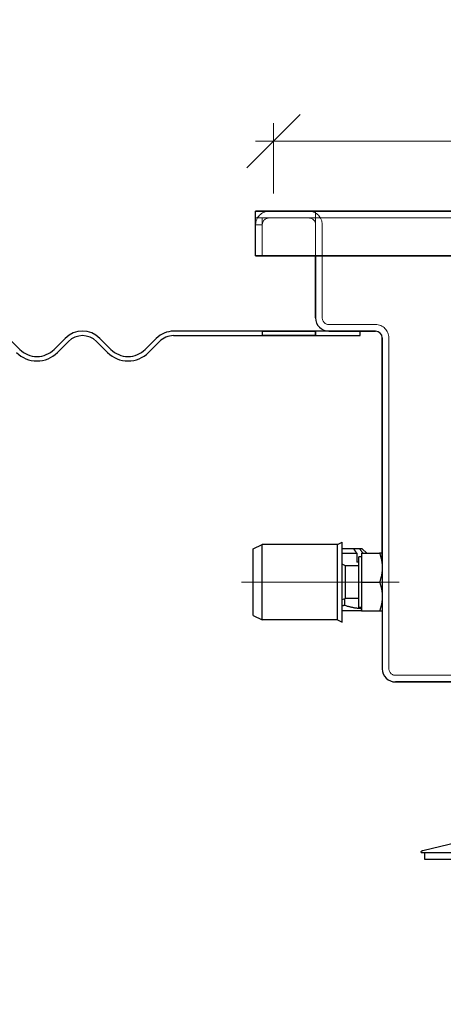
# Model space of a CAD drawing. Header units: millimetres. Extents: x -300186 to 535068, y -28581 to 763298.
# Tile 80 of 256: x -809 to -714, y 137851 to 138073. Entities that reach past the tile are written whole.
import ezdxf

# ---------------------------------------------------------------- set-up
doc = ezdxf.new("R2010")
doc.units = ezdxf.units.MM
doc.header["$LTSCALE"] = 10
doc.header["$PDSIZE"] = -4
doc.linetypes.add('ČERCHOVANÁ', pattern=[25.4, 12.7, -6.35, 0, -6.35])
doc.linetypes.add('ČÁRKOVANÁ', pattern=[19.05, 12.7, -6.35])
for name, color, linetype, lineweight in [('ACO_KOTY', 5, 'Continuous', 13), ('ACO_NEVID', 8, 'ČÁRKOVANÁ', 13), ('ACO_OSY', 6, 'ČERCHOVANÁ', 13), ('ACO_RAMECEK', 4, 'Continuous', 13), ('ACO_SILNA', 7, 'Continuous', 30)]:
    doc.layers.add(name, color=color, linetype=linetype, lineweight=lineweight)
doc.styles.add('ACO', font='arial.ttf', dxfattribs={"width": 0.8})
doc.dimstyles.new('M1_4 (šipky)', dxfattribs={"dimscale": 4, "dimtxt": 3, "dimasz": 3, "dimexe": 1, "dimexo": 1, "dimgap": 1, "dimtad": 1, "dimdec": 0, "dimtxsty": 'ACO', "dimcen": 3, "dimdle": 1, "dimclrd": 256, "dimclre": 256, "dimclrt": 7, "dimadec": 1, "dimazin": 2, "dimtfac": 0.8, "dimtmove": 0, "dimatfit": 0, "dimldrblk": 'DOTSMALL', "dimfxl": 1, "dimlwd": -1, "dimlwe": -1, "dimarcsym": 1})

# ---------------------------------------------------------------- blocks, each defined once
blk = doc.blocks.new('_OBLIQUE')
at = {"color": 0, "linetype": 'ByBlock'}
blk.add_line((-0.5, -0.5), (0.5, 0.5), dxfattribs=at)
blk = doc.blocks.new('*D1070')
at = {"layer": 'ACO_KOTY', "color": 0, "transparency": 16777216}
for p, q in [((-751.79, 138033.54), (-751.79, 138049.36)), ((-501.79, 138033.54), (-501.79, 138049.36)), ((-755.79, 138045.36), (-497.79, 138045.36))]:
    blk.add_line(p, q, dxfattribs=at)
at = {"layer": 'Defpoints', "color": 0, "lineweight": -3, "transparency": 16777216}
for p in [(-501.79, 138045.36), (-751.79, 138029.54), (-501.79, 138029.54)]:
    blk.add_point(p, dxfattribs=at)
at = {"layer": 'ACO_KOTY', "color": 0, "transparency": 16777216, "xscale": 12, "yscale": 12, "zscale": 12, "rotation": 180}
blk.add_blockref('_OBLIQUE', (-751.79, 138045.36), dxfattribs=at)
at = {"layer": 'ACO_KOTY', "color": 0, "transparency": 16777216, "xscale": 12, "yscale": 12, "zscale": 12}
blk.add_blockref('_OBLIQUE', (-501.79, 138045.36), dxfattribs=at)
at = {"layer": 'ACO_KOTY', "color": 7, "transparency": 16777216, "insert": (-626.79, 138059.57), "char_height": 20, "attachment_point": 5, "style": 'ACO'}
blk.add_mtext('250x250', dxfattribs=at)
blk = doc.blocks.new('_DotSmall')
at = {"color": 0, "linetype": 'ByBlock', "const_width": 0.5}
blk.add_lwpolyline([(-0.0625, 0, 1), (0.0625, 0, 1)], format="xyb", close=True, dxfattribs=at)
blk = doc.blocks.new('A$7E2A18ED2A1C3')
at = {"layer": 'ACO_NEVID'}
for p, q in [((115.99, 171.5), (115.99, 173)), ((115.99, 171.5), (115.99, 173)), ((116, 171.5), (116, 173)), ((116, 171.5), (116, 173)), ((352.5, 171.5), (102.5, 171.5)), ((102.5, 171.5), (352.5, 171.5)), ((102.5, 171.5), (104, 171.5)), ((104, 170), (104, 171.5)), ((116, 170), (116, 171.5)), ((116, 170), (116, 171.5)), ((104, 169.99), (102.5, 169.99)), ((104, 163), (104, 170)), ((116, 163), (116, 170)), ((116, 170), (116, 163)), ((117.5, 149), (117.5, 170)), ((117.5, 170), (117.5, 149)), ((129.5, 147.5), (119, 147.5)), ((119, 147.5), (129.5, 147.5)), ((132.5, 70), (132.5, 144.5)), ((132.5, 144.5), (132.5, 95)), ((321, 68.5), (134, 68.5)), ((134, 68.5), (321, 68.5))]:
    blk.add_line(p, q, dxfattribs=at)
for centre, radius, start, end in [((105.5, 170), 3, 90, 180), ((114.5, 170), 3, 0, 90), ((114.5, 170), 3, 0, 90), ((105.5, 170), 1.5, 90, 180), ((114.5, 170), 1.5, 0, 90), ((114.5, 170), 1.5, 0, 90), ((119, 149), 1.5, 180, 270), ((119, 149), 1.5, 180, 270), ((129.5, 144.5), 3, 0, 90), ((129.5, 144.5), 3, 0, 90), ((134, 70), 1.5, 180, 270), ((134, 70), 1.5, 180, 270)]:
    blk.add_arc(centre, radius, start, end, dxfattribs=at)
at = {"layer": 'ACO_OSY'}
blk.add_line((99.31, 89.5), (134.82, 89.5), dxfattribs=at)
at = {"layer": 'ACO_SILNA'}
for p, q in [((102.5, 173), (352.5, 173)), ((102.5, 170), (102.5, 173)), ((352.5, 173), (102.5, 173)), ((102.5, 163), (102.5, 170)), ((102.5, 163), (352.5, 163)), ((352.5, 163), (102.5, 163)), ((116, 149), (116, 163)), ((116, 163), (116, 149)), ((49.37, 141.91), (46.9, 144.39)), ((59.62, 144.39), (57.15, 141.91)), ((59.62, 144.39), (57.15, 141.91)), ((69.88, 141.91), (67.4, 144.39)), ((69.88, 141.91), (67.4, 144.39)), ((80.13, 144.39), (77.65, 141.91)), ((80.13, 144.39), (77.65, 141.91)), ((104, 146), (84.02, 146)), ((104, 146), (84.02, 146)), ((84.02, 145), (104, 145)), ((84.02, 145), (104, 145)), ((104, 146), (116, 146)), ((104, 146), (104, 145)), ((116, 146), (104, 146)), ((116, 145), (104, 145)), ((104, 145), (116, 145)), ((116, 146), (116, 145)), ((119, 146), (116, 146)), ((116, 145), (116, 146)), ((119, 146), (116, 146)), ((116, 145), (126, 145)), ((116, 145), (126, 145)), ((129.5, 146), (119, 146)), ((119, 146), (129.5, 146)), ((126, 145), (126, 146)), ((126, 145), (126, 146)), ((131, 95), (131, 144.5)), ((131, 144.5), (131, 70)), ((57.86, 141.21), (60.33, 143.68)), ((57.86, 141.21), (60.33, 143.68)), ((66.69, 143.68), (69.17, 141.21)), ((66.69, 143.68), (69.17, 141.21)), ((78.36, 141.21), (80.84, 143.68)), ((78.36, 141.21), (80.84, 143.68)), ((101.95, 97), (103.95, 98)), ((103.95, 81), (103.95, 98)), ((120.95, 98), (103.95, 98)), ((120.95, 98), (121.95, 98.5)), ((120.95, 81), (120.95, 98)), ((121.95, 80.5), (121.95, 98.5)), ((101.95, 82), (101.95, 97)), ((124.53, 97), (121.95, 97)), ((121.95, 96), (125.26, 96)), ((125.95, 97), (124.53, 97)), ((125.26, 96), (125.26, 94)), ((126.5, 97), (125.95, 97)), ((126.3, 96), (130.42, 96)), ((126.3, 96), (126.3, 89.5)), ((126.5, 97), (127.5, 96)), ((131, 96), (130.42, 96)), ((122.72, 93.16), (121.95, 93.5)), ((122.72, 85.84), (122.72, 93.16)), ((125.7, 93.16), (122.72, 93.16)), ((125.7, 94), (125.26, 94)), ((125.7, 83.8), (125.7, 95.2)), ((126.3, 95.2), (125.7, 95.2)), ((126.3, 89.5), (130.42, 89.5)), ((126.3, 89.5), (126.3, 83)), ((122.72, 85.84), (121.95, 85.5)), ((122.5, 85.74), (122.5, 84.25)), ((125.7, 85.84), (122.72, 85.84)), ((126.3, 83), (121.95, 83)), ((126.3, 83.8), (125.7, 83.8)), ((126.3, 83), (130.42, 83)), ((130.42, 83), (131, 83)), ((101.95, 82), (103.95, 81)), ((120.95, 81), (103.95, 81)), ((120.95, 81), (121.95, 80.5)), ((321, 67), (134, 67)), ((134, 67), (321, 67))]:
    blk.add_line(p, q, dxfattribs=at)
at = {"layer": 'ACO_SILNA', "flags": 128}
for points in [[(124.53, 97), (124.56, 96.96), (124.59, 96.92), (124.61, 96.89), (124.64, 96.85), (124.67, 96.81), (124.7, 96.77), (124.73, 96.73), (124.76, 96.69), (124.79, 96.65), (124.82, 96.61), (124.85, 96.57), (124.88, 96.53), (124.91, 96.49), (124.94, 96.44), (124.97, 96.4), (125, 96.36), (125.03, 96.31), (125.06, 96.27), (125.09, 96.23), (125.13, 96.18), (125.16, 96.14), (125.19, 96.09), (125.22, 96.05), (125.26, 96)], [(126.67, 96), (126.64, 96.05), (126.6, 96.09), (126.57, 96.14), (126.54, 96.18), (126.51, 96.23), (126.48, 96.27), (126.44, 96.31), (126.41, 96.36), (126.38, 96.4), (126.35, 96.44), (126.32, 96.49), (126.29, 96.53), (126.26, 96.57), (126.23, 96.61), (126.2, 96.65), (126.17, 96.69), (126.14, 96.73), (126.11, 96.77), (126.09, 96.81), (126.06, 96.85), (126.03, 96.89), (126, 96.92), (125.97, 96.96), (125.95, 97)], [(130.42, 96), (130.47, 95.85), (130.51, 95.7), (130.56, 95.56), (130.6, 95.41), (130.64, 95.27), (130.68, 95.13), (130.71, 94.99), (130.75, 94.85), (130.78, 94.72), (130.81, 94.58), (130.83, 94.45), (130.86, 94.32), (130.88, 94.18), (130.9, 94.05), (130.92, 93.92), (130.94, 93.79), (130.95, 93.66), (130.96, 93.53), (130.98, 93.4), (130.98, 93.27), (130.99, 93.14), (131, 93.01), (131, 92.88), (131, 92.75)], [(131, 92.75), (131, 92.62), (131, 92.49), (130.99, 92.36), (130.98, 92.23), (130.98, 92.1), (130.96, 91.97), (130.95, 91.84), (130.94, 91.71), (130.92, 91.58), (130.9, 91.45), (130.88, 91.32), (130.86, 91.18), (130.83, 91.05), (130.81, 90.92), (130.78, 90.78), (130.75, 90.65), (130.71, 90.51), (130.68, 90.37), (130.64, 90.23), (130.6, 90.09), (130.56, 89.94), (130.51, 89.8), (130.47, 89.65), (130.42, 89.5)], [(130.42, 89.5), (130.47, 89.35), (130.51, 89.2), (130.56, 89.06), (130.6, 88.91), (130.64, 88.77), (130.68, 88.63), (130.71, 88.49), (130.75, 88.35), (130.78, 88.22), (130.81, 88.08), (130.83, 87.95), (130.86, 87.82), (130.88, 87.68), (130.9, 87.55), (130.92, 87.42), (130.94, 87.29), (130.95, 87.16), (130.96, 87.03), (130.98, 86.9), (130.98, 86.77), (130.99, 86.64), (131, 86.51), (131, 86.38), (131, 86.25)], [(131, 86.25), (131, 86.12), (131, 85.99), (130.99, 85.86), (130.98, 85.73), (130.98, 85.6), (130.96, 85.47), (130.95, 85.34), (130.94, 85.21), (130.92, 85.08), (130.9, 84.95), (130.88, 84.82), (130.86, 84.68), (130.83, 84.55), (130.81, 84.42), (130.78, 84.28), (130.75, 84.15), (130.71, 84.01), (130.68, 83.87), (130.64, 83.73), (130.6, 83.59), (130.56, 83.44), (130.51, 83.3), (130.47, 83.15), (130.42, 83)], [(122.5, 84.25), (122.48, 84.24), (122.45, 84.23), (122.43, 84.23), (122.41, 84.22), (122.38, 84.21), (122.36, 84.2), (122.34, 84.2), (122.31, 84.19), (122.29, 84.18), (122.27, 84.17), (122.24, 84.17), (122.22, 84.16), (122.2, 84.15), (122.18, 84.15), (122.15, 84.14), (122.13, 84.13), (122.11, 84.12), (122.08, 84.12), (122.06, 84.11), (122.04, 84.1), (122.02, 84.1), (121.99, 84.09), (121.97, 84.08), (121.95, 84.08)], [(126.3, 83.5), (126.15, 83.51), (126.01, 83.52), (125.86, 83.53), (125.71, 83.54), (125.56, 83.55), (125.42, 83.57), (125.27, 83.59), (125.12, 83.61), (124.96, 83.63), (124.81, 83.66), (124.66, 83.69), (124.5, 83.71), (124.35, 83.75), (124.19, 83.78), (124.03, 83.82), (123.87, 83.85), (123.7, 83.89), (123.54, 83.94), (123.37, 83.98), (123.2, 84.03), (123.03, 84.08), (122.86, 84.13), (122.68, 84.19), (122.5, 84.25)]]:
    blk.add_lwpolyline(points, dxfattribs=at)
at = {"layer": 'ACO_SILNA'}
for centre, radius, start, end in [((119, 149), 3, 180, 270), ((119, 149), 3, 180, 270), ((63.51, 140.5), 5.5, 45, 135), ((63.51, 140.5), 5.5, 45, 135), ((63.51, 140.5), 4.5, 45, 135), ((63.51, 140.5), 4.5, 45, 135), ((84.02, 140.5), 5.5, 90, 135), ((84.02, 140.5), 5.5, 90, 135), ((84.02, 140.5), 4.5, 90, 135), ((84.02, 140.5), 4.5, 90, 135), ((129.5, 144.5), 1.5, 0, 90), ((129.5, 144.5), 1.5, 0, 90), ((53.26, 145.8), 6.5, 225, 315), ((53.26, 145.8), 6.5, 225, 315), ((53.26, 145.8), 5.5, 225, 315), ((53.26, 145.8), 5.5, 225, 315), ((73.77, 145.8), 6.5, 225, 315), ((73.77, 145.8), 6.5, 225, 315), ((73.77, 145.8), 5.5, 225, 315), ((73.77, 145.8), 5.5, 225, 315), ((134, 70), 3, 180, 270), ((134, 70), 3, 180, 270)]:
    blk.add_arc(centre, radius, start, end, dxfattribs=at)
blk = doc.blocks.new('408249')
at = {"layer": 'ACO_NEVID'}
for p, q in [((-75.48, 81.98), (-75.48, 96.29)), ((-70.27, 94.68), (-74.69, 96.19)), ((70.27, 94.68), (74.69, 96.19)), ((75.48, 81.98), (75.48, 96.29)), ((-70.29, 93.92), (-72.05, 93.41)), ((70.29, 93.92), (72.05, 93.41)), ((-72, 86.48), (-73.4, 90.87)), ((72, 86.48), (73.4, 90.87)), ((-77.94, 87.4), (-77.94, 81.98)), ((-77.73, 81.98), (-77.73, 87.4)), ((-72, 86.48), (-71, 86.48)), ((-72, 86.48), (-72, 73.23)), ((72, 86.48), (71, 86.48)), ((72, 86.48), (72, 73.23)), ((77.73, 81.98), (77.73, 87.4)), ((77.94, 87.4), (77.94, 81.98)), ((-77, 60), (-77, 84.5)), ((77, 60), (77, 84.5)), ((-77.94, 81.98), (-71, 81.98)), ((-74.4, 81.58), (-74.4, 76.98)), ((77.94, 81.98), (71, 81.98)), ((74.4, 81.58), (74.4, 76.98)), ((-77.94, 76.48), (-77.94, 75.67)), ((-77.94, 76.48), (-71, 76.48)), ((-77.94, 75.67), (-77.94, 73.23)), ((-77.73, 73.23), (-77.73, 76.48)), ((-76.4, 76.98), (-71, 76.98)), ((-75.48, 72.23), (-75.48, 76.48)), ((-74.4, 76.98), (-74.4, 76.88)), ((76.4, 76.98), (71, 76.98)), ((77.94, 76.48), (71, 76.48)), ((74.4, 76.98), (74.4, 76.88)), ((75.48, 72.23), (75.48, 76.48)), ((77.73, 73.23), (77.73, 76.48)), ((77.94, 76.48), (77.94, 75.67)), ((77.94, 75.67), (77.94, 73.23)), ((-74.98, 59.79), (-77.33, 60)), ((74.98, 59.79), (77.33, 60)), ((-69.5, 0), (-69.5, 53.82)), ((69.5, 0), (69.5, 53.82))]:
    blk.add_line(p, q, dxfattribs=at)
at = {"layer": 'ACO_NEVID', "flags": 128}
for points in [[(-75.72, 96.25), (-75.69, 96.26), (-75.65, 96.26), (-75.62, 96.27), (-75.59, 96.28), (-75.57, 96.28), (-75.54, 96.28), (-75.52, 96.29), (-75.51, 96.29), (-75.5, 96.29), (-75.49, 96.29), (-75.48, 96.29), (-75.48, 96.29), (-75.48, 96.29), (-75.49, 96.29), (-75.5, 96.29), (-75.51, 96.29), (-75.53, 96.29), (-75.55, 96.29), (-75.57, 96.29), (-75.6, 96.28), (-75.63, 96.28), (-75.66, 96.27), (-75.7, 96.27), (-75.74, 96.26)], [(75.72, 96.25), (75.69, 96.26), (75.65, 96.26), (75.62, 96.27), (75.59, 96.28), (75.57, 96.28), (75.54, 96.28), (75.52, 96.29), (75.51, 96.29), (75.5, 96.29), (75.49, 96.29), (75.48, 96.29), (75.48, 96.29), (75.48, 96.29), (75.49, 96.29), (75.5, 96.29), (75.51, 96.29), (75.53, 96.29), (75.55, 96.29), (75.57, 96.29), (75.6, 96.28), (75.63, 96.28), (75.66, 96.27), (75.7, 96.27), (75.74, 96.26)], [(-78.43, 92), (-78.18, 91.98), (-77.95, 91.94), (-77.73, 91.87), (-77.53, 91.78), (-77.34, 91.66), (-77.17, 91.53), (-77.02, 91.38), (-76.89, 91.23), (-76.78, 91.06), (-76.68, 90.88), (-76.6, 90.68), (-76.54, 90.47), (-76.5, 90.25), (-76.48, 90.02), (-76.49, 89.79), (-76.53, 89.57), (-76.59, 89.36), (-76.66, 89.16), (-76.75, 88.98), (-76.86, 88.82), (-76.98, 88.66), (-77.12, 88.52), (-77.28, 88.38), (-77.45, 88.27)], [(-77.27, 88.27), (-77.11, 88.37), (-76.97, 88.5), (-76.84, 88.63), (-76.72, 88.79), (-76.62, 88.95), (-76.52, 89.14), (-76.45, 89.34), (-76.39, 89.55), (-76.36, 89.78), (-76.35, 90.02), (-76.36, 90.26), (-76.4, 90.48), (-76.46, 90.7), (-76.54, 90.9), (-76.63, 91.08), (-76.74, 91.24), (-76.87, 91.4), (-77.02, 91.55), (-77.18, 91.67), (-77.36, 91.79), (-77.55, 91.88), (-77.76, 91.94), (-77.98, 91.99), (-78.21, 92)], [(77.27, 88.27), (77.11, 88.37), (76.97, 88.5), (76.84, 88.63), (76.72, 88.79), (76.62, 88.95), (76.52, 89.14), (76.45, 89.34), (76.39, 89.55), (76.36, 89.78), (76.35, 90.02), (76.36, 90.26), (76.4, 90.48), (76.46, 90.7), (76.54, 90.9), (76.63, 91.08), (76.74, 91.24), (76.87, 91.4), (77.02, 91.55), (77.18, 91.67), (77.36, 91.79), (77.55, 91.88), (77.76, 91.94), (77.98, 91.99), (78.21, 92)], [(78.43, 92), (78.18, 91.98), (77.95, 91.94), (77.73, 91.87), (77.53, 91.78), (77.34, 91.66), (77.17, 91.53), (77.02, 91.38), (76.89, 91.23), (76.78, 91.06), (76.68, 90.88), (76.6, 90.68), (76.54, 90.47), (76.5, 90.25), (76.48, 90.02), (76.49, 89.79), (76.53, 89.57), (76.59, 89.36), (76.66, 89.16), (76.75, 88.98), (76.86, 88.82), (76.98, 88.66), (77.12, 88.52), (77.28, 88.38), (77.45, 88.27)], [(-77.45, 88.27), (-77.49, 88.25), (-77.52, 88.22), (-77.56, 88.2), (-77.59, 88.17), (-77.62, 88.14), (-77.65, 88.11), (-77.68, 88.08), (-77.7, 88.05), (-77.73, 88.02), (-77.75, 87.99), (-77.78, 87.95), (-77.8, 87.92), (-77.82, 87.88), (-77.84, 87.84), (-77.86, 87.8), (-77.87, 87.76), (-77.89, 87.72), (-77.9, 87.67), (-77.91, 87.63), (-77.92, 87.58), (-77.93, 87.54), (-77.93, 87.49), (-77.94, 87.45), (-77.94, 87.4)], [(-77.73, 87.4), (-77.73, 87.45), (-77.73, 87.49), (-77.73, 87.54), (-77.72, 87.58), (-77.71, 87.63), (-77.7, 87.67), (-77.69, 87.72), (-77.67, 87.76), (-77.66, 87.8), (-77.64, 87.84), (-77.62, 87.88), (-77.6, 87.92), (-77.58, 87.95), (-77.56, 87.99), (-77.53, 88.02), (-77.51, 88.05), (-77.48, 88.08), (-77.45, 88.11), (-77.43, 88.14), (-77.4, 88.17), (-77.37, 88.2), (-77.33, 88.22), (-77.3, 88.25), (-77.27, 88.27)], [(77.73, 87.4), (77.73, 87.45), (77.73, 87.49), (77.73, 87.54), (77.72, 87.58), (77.71, 87.63), (77.7, 87.67), (77.69, 87.72), (77.67, 87.76), (77.66, 87.8), (77.64, 87.84), (77.62, 87.88), (77.6, 87.92), (77.58, 87.95), (77.56, 87.99), (77.53, 88.02), (77.51, 88.05), (77.48, 88.08), (77.45, 88.11), (77.43, 88.14), (77.4, 88.17), (77.37, 88.2), (77.33, 88.22), (77.3, 88.25), (77.27, 88.27)], [(77.45, 88.27), (77.49, 88.25), (77.52, 88.22), (77.56, 88.2), (77.59, 88.17), (77.62, 88.14), (77.65, 88.11), (77.68, 88.08), (77.7, 88.05), (77.73, 88.02), (77.75, 87.99), (77.78, 87.95), (77.8, 87.92), (77.82, 87.88), (77.84, 87.84), (77.86, 87.8), (77.87, 87.76), (77.89, 87.72), (77.9, 87.67), (77.91, 87.63), (77.92, 87.58), (77.93, 87.54), (77.93, 87.49), (77.94, 87.45), (77.94, 87.4)], [(-77.94, 73.23), (-77.94, 73.16), (-77.93, 73.09), (-77.92, 73.02), (-77.9, 72.96), (-77.88, 72.89), (-77.86, 72.83), (-77.83, 72.77), (-77.8, 72.71), (-77.76, 72.66), (-77.73, 72.61), (-77.69, 72.56), (-77.64, 72.51), (-77.6, 72.47), (-77.55, 72.43), (-77.5, 72.39), (-77.45, 72.36), (-77.39, 72.33), (-77.33, 72.3), (-77.27, 72.28), (-77.21, 72.26), (-77.15, 72.25), (-77.09, 72.24), (-77.03, 72.23), (-76.97, 72.23)], [(-76.8, 72.23), (-76.86, 72.23), (-76.91, 72.24), (-76.97, 72.25), (-77.02, 72.26), (-77.08, 72.28), (-77.13, 72.3), (-77.18, 72.32), (-77.23, 72.34), (-77.28, 72.37), (-77.33, 72.41), (-77.38, 72.44), (-77.42, 72.49), (-77.47, 72.53), (-77.51, 72.58), (-77.55, 72.63), (-77.58, 72.69), (-77.62, 72.75), (-77.65, 72.81), (-77.67, 72.87), (-77.69, 72.94), (-77.71, 73.01), (-77.72, 73.08), (-77.73, 73.16), (-77.73, 73.23)], [(76.8, 72.23), (76.86, 72.23), (76.91, 72.24), (76.97, 72.25), (77.02, 72.26), (77.08, 72.28), (77.13, 72.3), (77.18, 72.32), (77.23, 72.34), (77.28, 72.37), (77.33, 72.41), (77.38, 72.44), (77.42, 72.49), (77.47, 72.53), (77.51, 72.58), (77.55, 72.63), (77.58, 72.69), (77.62, 72.75), (77.65, 72.81), (77.67, 72.87), (77.69, 72.94), (77.71, 73.01), (77.72, 73.08), (77.73, 73.16), (77.73, 73.23)], [(77.94, 73.23), (77.94, 73.16), (77.93, 73.09), (77.92, 73.02), (77.9, 72.96), (77.88, 72.89), (77.86, 72.83), (77.83, 72.77), (77.8, 72.71), (77.76, 72.66), (77.73, 72.61), (77.69, 72.56), (77.64, 72.51), (77.6, 72.47), (77.55, 72.43), (77.5, 72.39), (77.45, 72.36), (77.39, 72.33), (77.33, 72.3), (77.27, 72.28), (77.21, 72.26), (77.15, 72.25), (77.09, 72.24), (77.03, 72.23), (76.97, 72.23)]]:
    blk.add_lwpolyline(points, dxfattribs=at)
at = {"layer": 'ACO_NEVID'}
for centre, radius, start, end in [((-75.34, 94.3), 2, 71.1009, 90), ((75.34, 94.3), 2, 90, 108.8991), ((-71.5, 91.48), 2, 106.1009, 197.7435), ((-70.4, 94.3), 0.4, 286.1009, 71.1009), ((70.4, 94.3), 0.4, 108.8991, 253.8991), ((71.5, 91.48), 2, 342.2565, 73.8991), ((-84.5, 84.5), 7.5, 0, 90), ((84.5, 84.5), 7.5, 90, 180), ((-76.4, 79.48), 2.5, 90, 270), ((-76.4, 79.48), 2.5, 270, 90), ((-74.8, 81.58), 0.4, 0, 90), ((76.4, 79.48), 2.5, 90, 270), ((74.8, 81.58), 0.4, 90, 180), ((76.4, 79.48), 2.5, 270, 90), ((-74.8, 76.88), 0.4, 270, 0), ((74.8, 76.88), 0.4, 180, 270), ((-73, 73.23), 1, 270, 0), ((73, 73.23), 1, 180, 270), ((-75.5, 53.82), 6, 0, 85), ((75.5, 53.82), 6, 95, 180)]:
    blk.add_arc(centre, radius, start, end, dxfattribs=at)
at = {"layer": 'ACO_OSY'}
blk.add_line((0, -8.91), (0, 104.82), dxfattribs=at)
at = {"layer": 'ACO_SILNA'}
for p, q in [((-91.38, 92.49), (-78.9, 95.44)), ((-78.9, 95.44), (-75.8, 96.25)), ((-71, 96.3), (-75.34, 96.3)), ((71, 96.3), (75.34, 96.3)), ((78.9, 95.44), (75.8, 96.25)), ((91.38, 92.49), (78.9, 95.44)), ((-91.76, 92), (-71, 92)), ((-91, 92), (-91, 90.5)), ((-75.82, 92), (-75.82, 90.5)), ((-73.24, 92), (-75.82, 92)), ((-73.24, 90.5), (-73.24, 92)), ((-73.24, 92), (-71, 92)), ((73.24, 92), (71, 92)), ((91.76, 92), (71, 92)), ((73.24, 92), (75.82, 92)), ((73.24, 90.5), (73.24, 92)), ((75.82, 92), (75.82, 90.5)), ((91, 92), (91, 90.5)), ((-91, 90.5), (-73.24, 90.5)), ((-71, 90.5), (-73.24, 90.5)), ((71, 90.5), (73.24, 90.5)), ((91, 90.5), (73.24, 90.5)), ((-78.5, 60), (-78.5, 84.5)), ((78.5, 60), (78.5, 84.5)), ((78.5, 60), (-78.5, 60)), ((78.5, 60), (-78.5, 60)), ((-78.5, 58.5), (-78.5, 60)), ((78.5, 58.5), (78.5, 60)), ((78.5, 58.5), (-78.5, 58.5)), ((-75.11, 58.3), (-77.39, 58.5)), ((75.11, 58.3), (77.39, 58.5)), ((-71, 0), (-71, 53.82)), ((71, 0), (71, 53.82)), ((71, 0), (-71, 0))]:
    blk.add_line(p, q, dxfattribs=at)
at = {"layer": 'ACO_SILNA', "flags": 128}
for points in [[(-75.74, 96.26), (-75.74, 96.26), (-75.74, 96.26), (-75.75, 96.26), (-75.75, 96.26), (-75.75, 96.26), (-75.75, 96.26), (-75.76, 96.26), (-75.76, 96.26), (-75.76, 96.26), (-75.76, 96.25), (-75.77, 96.25), (-75.77, 96.25), (-75.77, 96.25), (-75.77, 96.25), (-75.78, 96.25), (-75.78, 96.25), (-75.78, 96.25), (-75.78, 96.25), (-75.79, 96.25), (-75.79, 96.25), (-75.79, 96.25), (-75.79, 96.25), (-75.8, 96.25), (-75.8, 96.25)], [(75.74, 96.26), (75.74, 96.26), (75.74, 96.26), (75.75, 96.26), (75.75, 96.26), (75.75, 96.26), (75.75, 96.26), (75.76, 96.26), (75.76, 96.26), (75.76, 96.26), (75.76, 96.25), (75.77, 96.25), (75.77, 96.25), (75.77, 96.25), (75.77, 96.25), (75.78, 96.25), (75.78, 96.25), (75.78, 96.25), (75.78, 96.25), (75.79, 96.25), (75.79, 96.25), (75.79, 96.25), (75.79, 96.25), (75.8, 96.25), (75.8, 96.25)], [(-91.76, 92), (-91.76, 92.03), (-91.76, 92.05), (-91.76, 92.08), (-91.75, 92.11), (-91.74, 92.14), (-91.73, 92.17), (-91.72, 92.19), (-91.71, 92.22), (-91.7, 92.24), (-91.69, 92.26), (-91.67, 92.29), (-91.65, 92.31), (-91.64, 92.33), (-91.62, 92.35), (-91.6, 92.37), (-91.58, 92.39), (-91.55, 92.41), (-91.53, 92.42), (-91.51, 92.44), (-91.48, 92.45), (-91.46, 92.46), (-91.43, 92.47), (-91.4, 92.48), (-91.38, 92.49)], [(91.76, 92), (91.76, 92.03), (91.76, 92.05), (91.76, 92.08), (91.75, 92.11), (91.74, 92.14), (91.73, 92.17), (91.72, 92.19), (91.71, 92.22), (91.7, 92.24), (91.69, 92.26), (91.67, 92.29), (91.65, 92.31), (91.64, 92.33), (91.62, 92.35), (91.6, 92.37), (91.58, 92.39), (91.55, 92.41), (91.53, 92.42), (91.51, 92.44), (91.48, 92.45), (91.46, 92.46), (91.43, 92.47), (91.4, 92.48), (91.38, 92.49)]]:
    blk.add_lwpolyline(points, dxfattribs=at)
at = {"layer": 'ACO_SILNA'}
for centre, radius, start, end in [((-75.34, 94.3), 2, 90, 101.5225), ((75.34, 94.3), 2, 78.4775, 90), ((-84.5, 84.5), 6, 0, 90), ((84.5, 84.5), 6, 90, 180), ((-75.5, 53.82), 4.5, 0, 85), ((75.5, 53.82), 4.5, 95, 180)]:
    blk.add_arc(centre, radius, start, end, dxfattribs=at)

msp = doc.modelspace()

# ---------------------------------------------------------------- block references
at = {"layer": 'ACO_RAMECEK'}
msp.add_blockref('A$7E2A18ED2A1C3', (-858.287, 137856.541), dxfattribs=at)
at = {"layer": 'ACO_SILNA'}
msp.add_blockref('408249', (-626.789, 137793.127), dxfattribs=at)

# ---------------------------------------------------------------- dimensions: what is measured, and where the dimension line sits
at = {"layer": 'ACO_KOTY', "color": 0}
dim = msp.add_linear_dim(base=(-501.787, 138045.363), p1=(-751.787, 138029.541), p2=(-501.787, 138029.541), text='<>x250', dimstyle='M1_4 (šipky)', override={"dimtxt": 5, "dimblk1": 'OBLIQUE', "dimblk2": 'OBLIQUE', "dimsah": 1, "dimclrd": 0, "dimclre": 0}, dxfattribs=at)
dim.commit()
dim.dimension.update_dxf_attribs({"geometry": '*D1070', "text_midpoint": (-626.787, 138059.574)})

doc.saveas('drawing.dxf')
